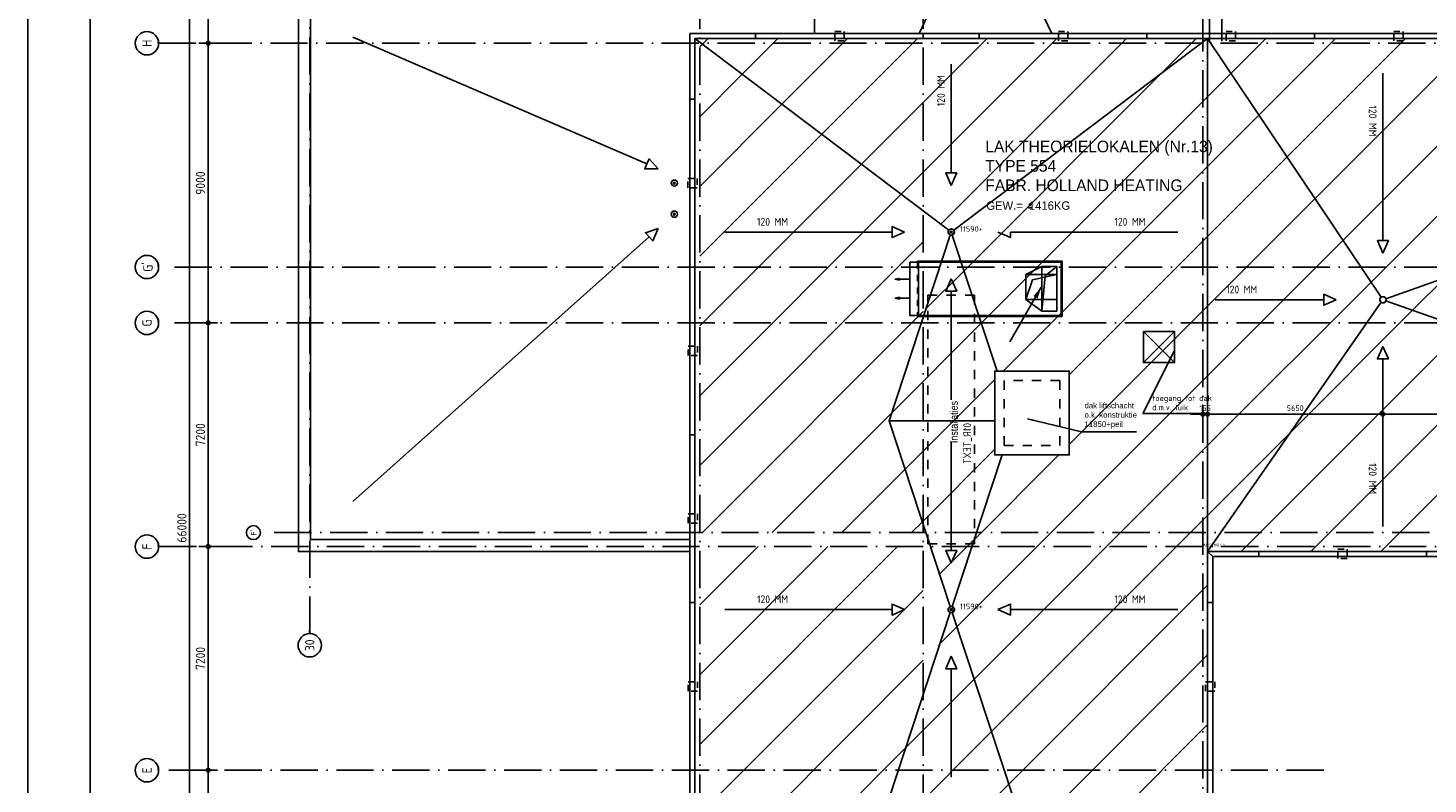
# Model space of a CAD drawing. Extents: x -9573 to 237800, y 0 to 168200.
# Tile 5 of 35: x -9573 to 35513, y 78140 to 102473. Entities that reach past the tile are written whole.
import ezdxf
from ezdxf.enums import TextEntityAlignment as Align

# ---------------------------------------------------------------- set-up
doc = ezdxf.new("R2010")
doc.units = 0
doc.header["$LTSCALE"] = 200
for name, pattern in [('DASHDOT', [9, 6, -1.5, 0, -1.5]), ('DASHED', [3, 1.5, -1.5]), ('HIDDEN', [2, 1, -1]), ('HIDDEN2', [4.7625, 3.175, -1.5875])]:
    doc.linetypes.add(name, pattern=pattern)
doc.layers.get('0').update_dxf_attribs({"linetype": 'CONTINUOUS'})
doc.layers.get('DEFPOINTS').update_dxf_attribs({"linetype": 'CONTINUOUS'})
for name, color, linetype in [('00KAD025', 2, 'CONTINUOUS'), ('00KAD070', 5, 'CONTINUOUS'), ('AL$1----_ALGEMEEN', 7, 'CONTINUOUS'), ('AL$1----_MAATVOERING', 7, 'CONTINUOUS'), ('AL$1----_TEKST', 7, 'CONTINUOUS'), ('AL$7----_STRAMIEN', 1, 'DASHDOT'), ('AL27----_DAKEN', 7, 'CONTINUOUS'), ('AL27---_DAKAFSCHOT', 7, 'CONTINUOUS'), ('ALN-----_BLOCKNAAM', 2, 'CONTINUOUS'), ('BL$4----', 7, 'CONTINUOUS'), ('FUNKTIE', 6, 'CONTINUOUS'), ('MV-STRAMIEN', 7, 'CONTINUOUS'), ('WL570---_RETOUR', 3, 'CONTINUOUS'), ('WL570---_TOEVOER', 3, 'CONTINUOUS')]:
    doc.layers.add(name, color=color, linetype=linetype)
doc.styles.add('BURO-018', font='BUROFONT.shx', dxfattribs={"height": 360})
doc.styles.add('BURO-025', font='BUROFONT.shx', dxfattribs={"height": 500})
doc.styles.get("Standard").update_dxf_attribs({"font": 'ISOCP'})
doc.styles.add('TECHNIC', font='technic_.ttf')
doc.dimstyles.new('018STIP100UIT', dxfattribs={"dimscale": 100, "dimtxt": 1.8, "dimasz": 2, "dimexe": 2, "dimexo": 3, "dimgap": 1, "dimtad": 1, "dimdec": 4, "dimrnd": 1, "dimtxsty": 'STANDARD', "dimblk": 'MSTR3', "dimblk1": 'MSTR3', "dimblk2": 'MSTR3', "dimsah": 1, "dimcen": 3, "dimdle": 1.25, "dimse1": 1, "dimse2": 1, "dimclrd": 256, "dimclre": 1, "dimclrt": 7, "dimazin": 3, "dimtfac": 0.75, "dimtdec": 4, "dimtix": 1, "dimtmove": 0, "dimatfit": 3, "dimtvp": 1.5, "dimtolj": 1, "dimtzin": 0})
doc.dimstyles.new('025RADI100UIT', dxfattribs={"dimscale": 100, "dimtxt": 2.5, "dimasz": 2, "dimexe": 2, "dimexo": 3, "dimgap": 1, "dimtad": 1, "dimdec": 4, "dimrnd": 1, "dimtxsty": 'STANDARD', "dimcen": 3, "dimdle": 1.25, "dimse1": 1, "dimse2": 1, "dimclrd": 7, "dimclre": 1, "dimazin": 3, "dimtfac": 0.75, "dimtdec": 4, "dimtofl": 0, "dimtmove": 0, "dimatfit": 3, "dimtvp": 1.5, "dimtolj": 1, "dimtzin": 0})
doc.dimstyles.new('030STIP100UIT', dxfattribs={"dimscale": 100, "dimtxt": 3, "dimasz": 2, "dimexe": 2, "dimexo": 3, "dimgap": 1, "dimtad": 1, "dimdec": 4, "dimrnd": 1, "dimtxsty": 'STANDARD', "dimblk": 'MSTR3', "dimcen": 3, "dimdle": 1.25, "dimse1": 1, "dimse2": 1, "dimclrd": 7, "dimclre": 1, "dimazin": 3, "dimtfac": 0.75, "dimtdec": 4, "dimtix": 1, "dimtmove": 0, "dimatfit": 3, "dimtvp": 1.5, "dimtolj": 1, "dimtzin": 0})

# ---------------------------------------------------------------- blocks, each defined once
blk = doc.blocks.new('01R_TEXT')
at = {"layer": 'ALN-----_BLOCKNAAM', "linetype": 'CONTINUOUS'}
blk.add_text('01R_TEXT', height=500, dxfattribs=at).set_placement((0, 0))
blk = doc.blocks.new('MSTR3')
at = {"color": 0, "linetype": 'CONTINUOUS'}
for p, q in [((-1, 0), (0, 0)), ((0, 1.5), (0, 0)), ((0, 0), (0, -1.5)), ((0, 0), (1.5, 0))]:
    blk.add_line(p, q, dxfattribs=at)
blk.add_circle((0, 0), 0.3, dxfattribs=at)
blk = doc.blocks.new('*D23')
at = {"linetype": 'BYBLOCK'}
for p, q in [((28060, 90046), (27860, 90046)), ((28260, 90046), (28415, 90046)), ((28615, 90046), (28815, 90046))]:
    blk.add_line(p, q, dxfattribs=at)
at = {"layer": 'DEFPOINTS', "color": 0, "linetype": 'BYBLOCK'}
for p in [(28415, 101826), (28260, 94780), (28415, 90046)]:
    blk.add_point(p, dxfattribs=at)
at = {"linetype": 'BYBLOCK', "xscale": 200, "yscale": 200, "zscale": 200}
blk.add_blockref('MSTR3', (28260, 90046), dxfattribs=at)
at = {"linetype": 'BYBLOCK', "xscale": 200, "yscale": 200, "zscale": 200, "rotation": 180}
blk.add_blockref('MSTR3', (28415, 90046), dxfattribs=at)
at = {"color": 7, "linetype": 'BYBLOCK', "insert": (28337, 90236), "char_height": 180, "attachment_point": 5}
blk.add_mtext('\\A1;155', dxfattribs=at)
blk = doc.blocks.new('*D29')
at = {"linetype": 'BYBLOCK'}
blk.add_line((39511, 90046), (34263, 90046), dxfattribs=at)
at = {"layer": 'DEFPOINTS', "color": 0, "linetype": 'BYBLOCK'}
for p in [(34063, 93726), (39711, 91726), (34063, 90046)]:
    blk.add_point(p, dxfattribs=at)
at = {"linetype": 'BYBLOCK', "xscale": 200, "yscale": 200, "zscale": 200, "rotation": 180}
blk.add_blockref('MSTR3', (34063, 90046), dxfattribs=at)
at = {"linetype": 'BYBLOCK', "xscale": 200, "yscale": 200, "zscale": 200}
blk.add_blockref('MSTR3', (39711, 90046), dxfattribs=at)
at = {"color": 7, "linetype": 'BYBLOCK', "insert": (36887, 90236), "char_height": 180, "attachment_point": 5}
blk.add_mtext('\\A1;5648', dxfattribs=at)
blk = doc.blocks.new('*D30')
at = {"linetype": 'BYBLOCK'}
blk.add_line((33863, 90046), (28612, 90046), dxfattribs=at)
at = {"layer": 'DEFPOINTS', "color": 0, "linetype": 'BYBLOCK'}
for p in [(28412, 102135), (34063, 93726), (28412, 90046)]:
    blk.add_point(p, dxfattribs=at)
at = {"linetype": 'BYBLOCK', "xscale": 200, "yscale": 200, "zscale": 200, "rotation": 180}
blk.add_blockref('MSTR3', (28412, 90046), dxfattribs=at)
at = {"linetype": 'BYBLOCK', "xscale": 200, "yscale": 200, "zscale": 200}
blk.add_blockref('MSTR3', (34063, 90046), dxfattribs=at)
at = {"color": 7, "linetype": 'BYBLOCK', "insert": (31238, 90236), "char_height": 180, "attachment_point": 5}
blk.add_mtext('\\A1;5650', dxfattribs=at)
blk = doc.blocks.new('1010')
at = {"layer": 'AL$7----_STRAMIEN', "color": 7, "linetype": 'CONTINUOUS'}
blk.add_circle((0, 750), 750, dxfattribs=at)
at = {"layer": 'ALN-----_BLOCKNAAM', "linetype": 'CONTINUOUS'}
blk.add_text('1010', height=100, dxfattribs=at).set_placement((0, 0))
blk = doc.blocks.new('*D62')
at = {"layer": 'DEFPOINTS', "color": 0}
for p in [(-5367, 119381), (-4367, 119381), (11165, 53381)]:
    blk.add_point(p, dxfattribs=at)
at = {"layer": 'MV-STRAMIEN', "color": 7}
blk.add_line((-4367, 53581), (-4367, 119181), dxfattribs=at)
at = {"layer": 'MV-STRAMIEN', "color": 7, "xscale": 200, "yscale": 200, "zscale": 200}
for p, rotation in [((-4367, 119381), 90), ((-4367, 53381), 270)]:
    blk.add_blockref('MSTR3', p, dxfattribs=dict(at, rotation=rotation))
at = {"layer": 'MV-STRAMIEN', "color": 0, "insert": (-4617, 86381), "char_height": 300, "attachment_point": 5, "rotation": 90}
blk.add_mtext('\\A1;66000', dxfattribs=at)
blk = doc.blocks.new('*D70')
at = {"color": 7, "linetype": 'BYBLOCK'}
blk.add_line((-3770, 93181), (-3770, 101781), dxfattribs=at)
at = {"layer": 'DEFPOINTS', "color": 0, "linetype": 'BYBLOCK'}
for p in [(-3770, 101981), (-775, 101981), (-775, 92981)]:
    blk.add_point(p, dxfattribs=at)
at = {"color": 7, "linetype": 'BYBLOCK', "xscale": 200, "yscale": 200, "zscale": 200}
for p, rotation in [((-3770, 101981), 90), ((-3770, 92981), 270)]:
    blk.add_blockref('MSTR3', p, dxfattribs=dict(at, rotation=rotation))
at = {"color": 0, "linetype": 'BYBLOCK', "insert": (-4020, 97481), "char_height": 300, "attachment_point": 5, "rotation": 90}
blk.add_mtext('\\A1;9000', dxfattribs=at)
blk = doc.blocks.new('*D71')
at = {"color": 7, "linetype": 'BYBLOCK'}
blk.add_line((-3770, 85981), (-3770, 92781), dxfattribs=at)
at = {"layer": 'DEFPOINTS', "color": 0, "linetype": 'BYBLOCK'}
for p in [(-3770, 92981), (-775, 92981), (-775, 85781)]:
    blk.add_point(p, dxfattribs=at)
at = {"color": 7, "linetype": 'BYBLOCK', "xscale": 200, "yscale": 200, "zscale": 200}
for p, rotation in [((-3770, 92981), 90), ((-3770, 85781), 270)]:
    blk.add_blockref('MSTR3', p, dxfattribs=dict(at, rotation=rotation))
at = {"color": 0, "linetype": 'BYBLOCK', "insert": (-4020, 89381), "char_height": 300, "attachment_point": 5, "rotation": 90}
blk.add_mtext('\\A1;7200', dxfattribs=at)
blk = doc.blocks.new('*D72')
at = {"color": 7, "linetype": 'BYBLOCK'}
blk.add_line((-3770, 78781), (-3770, 85581), dxfattribs=at)
at = {"layer": 'DEFPOINTS', "color": 0, "linetype": 'BYBLOCK'}
for p in [(-3770, 85781), (-775, 85781), (-775, 78581)]:
    blk.add_point(p, dxfattribs=at)
at = {"color": 7, "linetype": 'BYBLOCK', "xscale": 200, "yscale": 200, "zscale": 200}
for p, rotation in [((-3770, 85781), 90), ((-3770, 78581), 270)]:
    blk.add_blockref('MSTR3', p, dxfattribs=dict(at, rotation=rotation))
at = {"color": 0, "linetype": 'BYBLOCK', "insert": (-4020, 82181), "char_height": 300, "attachment_point": 5, "rotation": 90}
blk.add_mtext('\\A1;7200', dxfattribs=at)
blk = doc.blocks.new('*D73')
at = {"color": 7, "linetype": 'BYBLOCK'}
blk.add_line((-3770, 71581), (-3770, 78381), dxfattribs=at)
at = {"layer": 'DEFPOINTS', "color": 0, "linetype": 'BYBLOCK'}
for p in [(-3770, 78581), (-775, 78581), (-775, 71381)]:
    blk.add_point(p, dxfattribs=at)
at = {"color": 7, "linetype": 'BYBLOCK', "xscale": 200, "yscale": 200, "zscale": 200}
for p, rotation in [((-3770, 78581), 90), ((-3770, 71381), 270)]:
    blk.add_blockref('MSTR3', p, dxfattribs=dict(at, rotation=rotation))
at = {"color": 0, "linetype": 'BYBLOCK', "insert": (-4020, 74981), "char_height": 300, "attachment_point": 5, "rotation": 90}
blk.add_mtext('\\A1;7200', dxfattribs=at)
blk = doc.blocks.new('*D120')
at = {"color": 7, "linetype": 'BYBLOCK'}
blk.add_line((-3770, 102181), (-3770, 110781), dxfattribs=at)
at = {"layer": 'DEFPOINTS', "color": 0, "linetype": 'BYBLOCK'}
for p in [(-5367, 110981), (-3770, 110981), (-279, 101981)]:
    blk.add_point(p, dxfattribs=at)
at = {"color": 7, "linetype": 'BYBLOCK', "xscale": 200, "yscale": 200, "zscale": 200}
for p, rotation in [((-3770, 110981), 90), ((-3770, 101981), 270)]:
    blk.add_blockref('MSTR3', p, dxfattribs=dict(at, rotation=rotation))
at = {"color": 0, "linetype": 'BYBLOCK', "insert": (-4020, 106481), "char_height": 300, "attachment_point": 5, "rotation": 90}
blk.add_mtext('\\A1;9000', dxfattribs=at)
blk = doc.blocks.new('1011')
at = {"layer": 'AL$7----_STRAMIEN', "color": 7, "linetype": 'CONTINUOUS'}
blk.add_circle((-750, 0), 750, dxfattribs=at)
at = {"layer": 'ALN-----_BLOCKNAAM', "linetype": 'CONTINUOUS'}
blk.add_text('1011', height=100, dxfattribs=at).set_placement((0, 0))
blk = doc.blocks.new('LU-2-KUZ')
at = {"color": 0, "linetype": 'HIDDEN2'}
for p, q in [((-0.5, 0.5), (0.5, 0.5)), ((-0.5, -0.5), (-0.5, 0.5)), ((0.5, 0.5), (-0.289, 0.289)), ((0.5, 0.5), (0.5, -0.5)), ((-0.5, -0.5), (-0.289, 0.289)), ((0.5, -0.5), (-0.5, -0.5))]:
    blk.add_line(p, q, dxfattribs=at)
blk = doc.blocks.new('LU-PIJL7')
at = {"color": 0, "linetype": 'CONTINUOUS'}
for p, q in [((0, 0), (-15, 0)), ((-5, -1), (-5, 1)), ((-5, 1), (0, 0)), ((0, 0), (-5, -1))]:
    blk.add_line(p, q, dxfattribs=at)
blk.add_solid([(-5, 1), (-5, -1), (0, 0)], dxfattribs=at)
blk = doc.blocks.new('LU-PIJL1')
at = {"color": 0, "linetype": 'CONTINUOUS'}
blk.add_line((0, 0), (10.12, 17.54), dxfattribs=at)
blk.add_lwpolyline([(10.12, 17.54, 0, 1.5, 0), (8.25, 14.29, 1.5, 1.5, 0)], format="xyseb", dxfattribs=at)

msp = doc.modelspace()

# ---------------------------------------------------------------- hatches: boundary and pattern name
at = {"layer": 'BL$4----'}
h = msp.add_hatch(dxfattribs=at)
h.set_pattern_fill('ANSI31', color=256, scale=500, style=0)
h.paths.add_polyline_path([(11905.12166, 102135.22757), (28414.76887, 102135.22757), (20160.12166, 95905.40396)])
h = msp.add_hatch(dxfattribs=at)
h.set_pattern_fill('ANSI31', color=256, scale=500, style=0)
h.paths.add_polyline_path([(12109.80749, 101980.58036), (12060.12166, 101980.58036), (12060.12166, 94780.58036), (19260.12166, 94780.58036), (19260.12166, 96584.43305)])
h.paths.add_polyline_path([(18256.60215, 95905.40396), (18256.60215, 96081.46126), (18656.60215, 95905.40396), (18256.60215, 95729.34667)], flags=16)
h.paths.add_polyline_path([(19260.12166, 94780.58036), (12060.12166, 94780.58036), (12060.12166, 92980.58036), (19197.24423, 92980.58036), (19260.12166, 93171.57618)])
h.paths.add_polyline_path([(19197.24423, 92980.58036), (12060.12166, 92980.58036), (12060.12166, 86230.58036), (19260.12166, 86230.58036), (19260.12166, 86488.97757), (18160.12166, 89830.22757)])
h.paths.add_polyline_path([(13842.52534, 96423.35438), (14917.52534, 96423.35438), (14917.52534, 96048.30516), (13842.52534, 96048.30516)], flags=24)
h = msp.add_hatch(dxfattribs=at)
h.set_pattern_fill('ANSI31', color=256, scale=500, style=0)
h.paths.add_polyline_path([(28414.76887, 102135.22757), (20239.94103, 95965.46765), (20260.12166, 95905.22757), (20192.59357, 95806.77052), (21633.31543, 91430.40149), (23960.12413, 91430.40149), (23960.12413, 88730.40396), (21798.03981, 88730.40396), (20185.12166, 83850.21251), (20260.12166, 83755.22757), (20191.39242, 83660.24262), (22160.12166, 77680.22757), (20191.39242, 71700.21251), (20260.12166, 71605.22757), (20191.39242, 71510.24262), (22160.12166, 65530.22757), (20191.39242, 59550.21251), (20260.12166, 59455.22757), (20239.94103, 59394.98749), (28414.76887, 53225.40396)])
h = msp.add_hatch(dxfattribs=at)
h.set_pattern_fill('ANSI31', color=256, scale=500, style=0)
h.paths.add_polyline_path([(28516.32191, 101980.58036), (28414.76887, 101980.58036), (28414.76887, 94780.58036), (33353.92556, 94780.58036)])
h.paths.add_polyline_path([(33353.92556, 94780.58036), (28414.76887, 94780.58036), (28414.76887, 92980.58036), (33543.07593, 92980.58036), (34005.55623, 93643.56381, -0.2451672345), (33962.76887, 93725.58036, -0.2498066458), (34006.99909, 93808.58476)])
h.paths.add_polyline_path([(32159.24936, 93725.58036), (32159.24936, 93901.63765), (32559.24936, 93725.58036), (32159.24936, 93549.52306)], flags=16)
h.paths.add_polyline_path([(33543.07593, 92980.58036), (28414.76887, 92980.58036), (28414.76887, 86230.58036), (28834.4486, 86230.58036)])
h.paths.add_polyline_path([(28950.7951, 94243.53077), (30025.7951, 94243.53077), (30025.7951, 93868.48156), (28950.7951, 93868.48156)], flags=24)
h.paths.add_polyline_path([(28144.71734, 90371.21576), (28530.17319, 90371.21576), (28530.17319, 90101.21576), (28144.71734, 90101.21576)], flags=9)
h.paths.add_polyline_path([(30967.52161, 90371.21576), (31507.66334, 90371.21576), (31507.66334, 90101.21576), (30967.52161, 90101.21576)], flags=24)
h = msp.add_hatch(dxfattribs=at)
h.set_pattern_fill('ANSI31', color=256, scale=500, style=0)
h.paths.add_polyline_path([(28412.41608, 102135.22757), (62305.12166, 102135.22757), (56654.76887, 93725.58036), (51006.76887, 95725.58036), (45358.76887, 93725.58036), (39710.76887, 95725.58036), (34062.76887, 93725.58036)])
h.paths.add_polyline_path([(28412.41608, 85625.58036), (62305.12166, 85625.58036), (56654.76887, 93725.58036), (51006.76887, 91725.58036), (45358.76887, 93725.58036), (39710.76887, 91725.58036), (34062.76887, 93725.58036)])
h = msp.add_hatch(dxfattribs=at)
h.set_pattern_fill('ANSI31', color=256, scale=500, style=0)
h.paths.add_polyline_path([(20127.64974, 95806.77052), (18160.12166, 89830.22757), (20128.8509, 83850.21251), (20191.39242, 83850.21251), (21798.03981, 88730.40396), (21560.12413, 88730.40396), (21560.12413, 91430.40149), (21633.31543, 91430.40149), (20192.59357, 95806.77052)])
h = msp.add_hatch(dxfattribs=at)
h.set_pattern_fill('ANSI31', color=256, scale=500, style=0)
h.paths.add_polyline_path([(34062.76887, 93725.58036), (39710.76887, 95725.58036), (45358.76887, 93725.58036), (51006.76887, 95725.58036), (56654.76887, 93725.58036), (51006.76887, 91725.58036), (45358.76887, 93725.58036), (39710.76887, 91725.58036)])
h = msp.add_hatch(dxfattribs=at)
h.set_pattern_fill('ANSI31', color=256, scale=500, style=0)
h.paths.add_polyline_path([(16881.02196, 56980.58036), (12060.12166, 56980.58036), (12060.12166, 53380.58036), (12110.74243, 53380.58036)])
h.paths.add_polyline_path([(18604.44996, 64180.58036), (12060.12166, 64180.58036), (12060.12166, 56980.58036), (16881.02196, 56980.58036), (19260.12166, 58776.02209), (19260.12166, 62188.97757)])
h.paths.add_polyline_path([(18256.60215, 59455.40396), (18256.60215, 59631.46126), (18656.60215, 59455.40396), (18256.60215, 59279.34667)], flags=16)
h.paths.add_polyline_path([(19260.12166, 68871.47757), (19260.12166, 71380.58036), (12060.12166, 71380.58036), (12060.12166, 64180.58036), (18604.44996, 64180.58036), (18160.12166, 65530.22757)])
h.paths.add_polyline_path([(18160.12166, 77680.22757), (18456.5341, 78580.58036), (12060.12166, 78580.58036), (12060.12166, 71380.58036), (19260.12166, 71380.58036), (19260.12166, 74338.97757)])
h.paths.add_polyline_path([(18256.60215, 71605.40396), (18256.60215, 71781.46126), (18656.60215, 71605.40396), (18256.60215, 71429.34667)], flags=16)
h.paths.add_polyline_path([(19260.12166, 85780.58036), (12060.12166, 85780.58036), (12060.12166, 78580.58036), (18456.5341, 78580.58036), (19260.12166, 81021.47757)])
h.paths.add_polyline_path([(18256.60215, 83755.40396), (18256.60215, 83931.46126), (18656.60215, 83755.40396), (18256.60215, 83579.34667)], flags=16)
h.paths.add_polyline_path([(12050.29171, 53355.91411), (12679.95161, 53355.91411), (12679.95161, 53504.89382), (12050.29171, 53504.89382)], flags=9)
h.paths.add_polyline_path([(13842.52534, 59973.35438), (14917.52534, 59973.35438), (14917.52534, 59598.30516), (13842.52534, 59598.30516)], flags=24)
h.paths.add_polyline_path([(13842.52534, 72123.35438), (14917.52534, 72123.35438), (14917.52534, 71748.30516), (13842.52534, 71748.30516)], flags=24)
h.paths.add_polyline_path([(12827.8931, 77256.21699), (15084.86696, 77256.21699), (15084.86696, 76986.21699), (12827.8931, 76986.21699)], flags=24)
h.paths.add_polyline_path([(13842.52534, 84273.35438), (14917.52534, 84273.35438), (14917.52534, 83898.30516), (13842.52534, 83898.30516)], flags=24)
h = msp.add_hatch(dxfattribs=at)
h.set_pattern_fill('ANSI31', color=256, scale=500, style=0)
edge = h.paths.add_edge_path()
edge.add_arc((20160.12166, 83755.22757), 100, 251.777519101, 288.222480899, ccw=False)
edge.add_line((20128.8509, 83660.24262), (18160.12166, 77680.22757))
edge.add_line((18160.12166, 77680.22757), (22160.12166, 77680.22757))
edge.add_line((22160.12166, 77680.22757), (20191.39242, 83660.24262))
edge = h.paths.add_edge_path()
edge.add_arc((20160.12166, 71605.22757), 100, 71.777519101, 108.222480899)
edge.add_line((20128.8509, 71700.21251), (18160.12166, 77680.22757))
edge.add_line((18160.12166, 77680.22757), (22160.12166, 77680.22757))
edge.add_line((22160.12166, 77680.22757), (20191.39242, 71700.21251))

# ---------------------------------------------------------------- linework, layer by layer
at = {"layer": '00KAD025', "linetype": 'CONTINUOUS'}
msp.add_line((-9573.16213, 168200), (-9573.16213, 0), dxfattribs=at)
at = {"layer": '00KAD070', "linetype": 'CONTINUOUS'}
msp.add_line((-7573.16213, 166200), (-7573.16213, 2000), dxfattribs=at)
at = {"layer": 'AL$1----_ALGEMEEN', "linetype": 'DASHED'}
msp.add_lwpolyline([(20909.94527, 93870.40396), (20909.94527, 85870.40396), (19409.94527, 85870.40396), (19409.94527, 93870.40396)], close=True, dxfattribs=at)
at = {"layer": 'AL$7----_STRAMIEN', "color": 1}
for p, q in [((-499.87834, 82980.29002), (-499.87834, 124517.90623)), ((12060.12166, 48441.6449), (12060.12166, 124517.90623)), ((28260.12166, 124517.90623), (28260.12166, 48441.6449)), ((32160.12166, 78580.58036), (-5367.20421, 78580.58036))]:
    msp.add_line(p, q, dxfattribs=at)
for points in [[(19260.12166, 48441.6449), (19260.12166, 124493.05023)], [(-5367.20421, 101980.58036), (233965.12151, 101980.58036)], [(233960.29813, 94780.58036), (-5367.20421, 94780.58036)], [(233960.29813, 92980.58036), (-5367.20421, 92980.58036)], [(233568.74068, 86230.58036), (-2089.62728, 86230.58036)], [(84060.12166, 85780.58036), (-5351.03716, 85780.58036)]]:
    msp.add_lwpolyline(points, dxfattribs=at)
at = {"layer": 'AL27----_DAKEN'}
for p, q in [((23393.62299, 102300.22757), (21303.11502, 106690.2943)), ((15760.12166, 103680.58035), (15760.12166, 102300.22757)), ((19126.62033, 102300.22757), (19783.93118, 103680.58035)), ((10357.62174, 98099.34083), (890.80393, 102180.03463))]:
    msp.add_line(p, q, dxfattribs=at)
at = {"layer": 'AL27----_DAKEN', "color": 1}
for points in [[(11740.12193, 85620.58036), (-864.87832, 85620.58036), (-864.87832, 119990.58036), (28870.12166, 119990.58036), (28870.12166, 102050.58036)], [(11740.12193, 86010.58036), (-474.87832, 86010.58036), (-474.87832, 119600.58036), (28480.12166, 119600.58036), (28480.12166, 102050.58036)]]:
    msp.add_lwpolyline(points, dxfattribs=at)
at = {"layer": 'AL27----_DAKEN', "color": 1, "linetype": 'HIDDEN'}
for points in [[(16410.12166, 102062.81577), (16410.12166, 102362.81577), (16710.12166, 102362.81577), (16710.12166, 102062.81577)], [(23610.12166, 102062.81577), (23610.12166, 102362.81577), (23910.12166, 102362.81577), (23910.12166, 102062.81577)], [(29010.12166, 102062.81577), (29010.12166, 102362.81577), (29310.12166, 102362.81577), (29310.12166, 102062.81577)], [(34410.12166, 102062.81577), (34410.12166, 102362.81577), (34710.12166, 102362.81577), (34710.12166, 102062.81577)], [(11972.62166, 97330.40396), (11672.62166, 97330.40396), (11672.62166, 97630.40396), (11972.62166, 97630.40396)], [(11982.44526, 91930.40396), (11682.44526, 91930.40396), (11682.44526, 92230.40396), (11982.44526, 92230.40396)], [(11982.44526, 86530.40396), (11682.44526, 86530.40396), (11682.44526, 86830.40396), (11982.44526, 86830.40396)], [(32610.12166, 85397.99216), (32610.12166, 85697.99216), (32910.12166, 85697.99216), (32910.12166, 85397.99216)], [(11982.44526, 81130.40396), (11682.44526, 81130.40396), (11682.44526, 81430.40396), (11982.44526, 81430.40396)], [(28647.26887, 81130.40396), (28347.26887, 81130.40396), (28347.26887, 81430.40396), (28647.26887, 81430.40396)]]:
    msp.add_lwpolyline(points, close=True, dxfattribs=at)
at = {"layer": 'AL27----_DAKEN', "color": 4}
for points in [[(11740.12166, 102300.22757), (11740.12166, 53060.58036), (28579.76887, 53060.58036), (28579.76887, 85460.58036), (62140.12166, 85460.58036), (62140.12166, 53060.58036), (78979.76887, 53060.58036), (78979.76887, 102300.22757)], [(11905.12166, 102135.22757), (11905.12166, 53225.58036), (28414.76887, 53225.58036), (28414.76887, 85625.58036), (62305.12166, 85625.58036), (62305.12166, 53225.58036), (78814.76887, 53225.58036), (78814.76887, 102135.22757)]]:
    msp.add_lwpolyline(points, close=True, dxfattribs=at)
for points in [[(11749.94526, 101980.40396), (11905.12166, 101980.40396)], [(13860.12166, 102135.22757), (13860.12166, 102290.40396)], [(19260.12166, 102135.22757), (19260.12166, 102290.40396)], [(21060.12166, 102135.22757), (21060.12166, 102290.40396)], [(26460.12166, 102135.22757), (26460.12166, 102290.40396)], [(31860.12166, 102135.22757), (31860.12166, 102290.40396)], [(11749.94526, 100180.40396), (11905.12166, 100180.40396)], [(11749.94526, 94780.40396), (11905.12166, 94780.40396)], [(11749.94526, 89380.40396), (11905.12166, 89380.40396)], [(30060.12166, 85470.40396), (30060.12166, 85625.58036)], [(35460.12166, 85470.40396), (35460.12166, 85625.58036)], [(11749.94526, 83980.40396), (11905.12166, 83980.40396)], [(28414.76887, 83980.40396), (28569.94526, 83980.40396)], [(11749.94526, 78580.40396), (11905.12166, 78580.40396)], [(28414.76887, 78580.40396), (28569.94526, 78580.40396)]]:
    msp.add_lwpolyline(points, dxfattribs=at)
at = {"layer": 'AL27----_DAKEN'}
for points in [[(28414.76887, 85625.58036), (28414.76887, 101825.58036), (28414.76887, 102135.22757)], [(20160.12166, 97808.92347), (20160.12166, 101305.46167)], [(34062.76887, 95629.09987), (34062.76887, 101019.88777)], [(10724.94899, 97941.00356), (10287.93066, 97937.66422), (10357.62174, 98099.34083)], [(10724.94899, 97941.00356), (10427.31281, 98261.01743), (10357.62174, 98099.34083)], [(20160.12166, 97408.92347), (19984.06436, 97808.92347), (20160.12166, 97808.92347)], [(20160.12166, 97408.92347), (20336.17895, 97808.92347), (20160.12166, 97808.92347)], [(18656.60215, 95905.40396), (18256.60215, 96081.46126), (18256.60215, 95905.40396)], [(10426.7027, 95753.60669), (890.80393, 87231.12608)], [(10724.94899, 96020.15715), (10309.38231, 95884.87778), (10426.7027, 95753.60669)], [(10724.94899, 96020.15715), (10544.02308, 95622.3356), (10426.7027, 95753.60669)], [(18256.60215, 95905.40396), (12865.81425, 95905.40396)], [(18656.60215, 95905.40396), (18256.60215, 95729.34667), (18256.60215, 95905.40396)], [(21663.64117, 95905.40396), (22063.64117, 95729.34667), (22063.64117, 95905.40396)], [(22063.64117, 95905.40396), (27454.42907, 95905.40396)], [(34062.76887, 95229.09987), (33886.71157, 95629.09987), (34062.76887, 95629.09987)], [(34062.76887, 95229.09987), (34238.82617, 95629.09987), (34062.76887, 95629.09987)], [(20160.12166, 94401.88445), (19984.06436, 94001.88445), (20160.12166, 94001.88445)], [(20160.12166, 94401.88445), (20336.17895, 94001.88445), (20160.12166, 94001.88445)], [(20160.12166, 94001.88445), (20160.12166, 90505.34625)], [(32559.24936, 93725.58036), (32159.24936, 93901.63765), (32159.24936, 93725.58036)], [(32159.24936, 93725.58036), (28662.71116, 93725.58036)], [(32559.24936, 93725.58036), (32159.24936, 93549.52306), (32159.24936, 93725.58036)], [(26350.12156, 92702.15261), (27350.12156, 91702.15261)], [(27350.12156, 92702.15261), (26350.12156, 91702.15261)], [(34062.76887, 92222.06085), (33886.71158, 91822.06085), (34062.76887, 91822.06085)], [(34062.76887, 92222.06085), (34238.82617, 91822.06085), (34062.76887, 91822.06085)], [(34062.76887, 91822.06085), (34062.76887, 86431.27295)], [(20160.12166, 85658.92347), (20160.12166, 89155.46167)], [(20160.12166, 85258.92347), (19984.06436, 85658.92347), (20160.12166, 85658.92347)], [(20160.12166, 85258.92347), (20336.17895, 85658.92347), (20160.12166, 85658.92347)], [(18656.60215, 83755.40396), (18256.60215, 83931.46126), (18256.60215, 83755.40396)], [(21663.64117, 83755.40396), (22063.64117, 83931.46126), (22063.64117, 83755.40396)], [(18256.60215, 83755.40396), (12865.81425, 83755.40396)], [(18656.60215, 83755.40396), (18256.60215, 83579.34667), (18256.60215, 83755.40396)], [(21663.64117, 83755.40396), (22063.64117, 83579.34667), (22063.64117, 83755.40396)], [(22063.64117, 83755.40396), (27454.42907, 83755.40396)], [(20160.12166, 82251.88445), (19984.06436, 81851.88445), (20160.12166, 81851.88445)], [(20160.12166, 82251.88445), (20336.17895, 81851.88445), (20160.12166, 81851.88445)], [(20160.12166, 81851.88445), (20160.12166, 78355.34625)]]:
    msp.add_lwpolyline(points, dxfattribs=at)
for points in [[(26350.12156, 92702.15261), (26350.12156, 91702.15261), (27350.12156, 91702.15261), (27350.12156, 92702.15261)], [(21560.12413, 91430.40149), (21560.12413, 88730.40396), (23960.12413, 88730.40396), (23960.12413, 91430.40149)]]:
    msp.add_lwpolyline(points, close=True, dxfattribs=at)
at = {"layer": 'AL27----_DAKEN', "color": 1, "linetype": 'DASHED'}
msp.add_lwpolyline([(21860.12413, 91130.40149), (21860.12413, 89030.40396), (23660.12413, 89030.40396), (23660.12413, 91130.40149)], close=True, dxfattribs=at)
at = {"layer": 'AL27----_DAKEN', "color": 4, "linetype": 'HIDDEN'}
msp.add_lwpolyline([(28579.76887, 85460.58036), (28414.76887, 85625.58036)], dxfattribs=at)
at = {"layer": 'AL27---_DAKAFSCHOT', "color": 1}
msp.add_line((21560.12413, 91430.40149), (21560.12413, 88730.40396), dxfattribs=at)
for points in [[(20128.8509, 83660.24262, -0.3238467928), (20060.12166, 83755.22757, -0.3238467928), (20128.8509, 83850.21251), (18160.12166, 89830.22757), (20128.8509, 95810.24262, -0.3238467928), (20060.12166, 95905.22757, -0.163043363), (20080.30105, 95965.46601), (11905.12166, 102135.05117), (11905.12166, 53225.40396), (20080.30105, 59394.98913, -0.163043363), (20060.12166, 59455.22757, -0.3238467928), (20128.8509, 59550.21251), (18160.12166, 65530.22757), (20128.8509, 71510.24262, -0.3238467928), (20060.12166, 71605.22757, -0.3238467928), (20128.8509, 71700.21251), (18160.12166, 77680.22757)], [(28414.76887, 102135.05117), (11905.12166, 102135.05117), (20080.30105, 95965.46601, -0.4981300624), (20239.94103, 95965.46765)], [(62305.12166, 102135.22757), (28412.41608, 102135.22757), (34006.99909, 93808.58476, -0.4898802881), (34157.03334, 93758.96013), (39710.76887, 95725.58036), (45264.5044, 93758.96013, -0.7067374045), (45453.03334, 93758.96013), (51006.76887, 95725.58036), (56560.5044, 93758.96013, -0.4898802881), (56710.53865, 93808.58476)], [(34005.55623, 93643.56381, -0.2451672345), (33962.76887, 93725.58036, -0.2498066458), (34006.99909, 93808.58476), (28412.41608, 102135.22757), (28412.41608, 85625.58036)], [(45264.5044, 93758.96013), (39710.76887, 95725.58036), (34157.03334, 93758.96013, -0.0852882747), (34162.76887, 93725.58036, -0.0852882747), (34157.03334, 93692.20059), (39710.76887, 91725.58036), (45264.5044, 93692.20059, -0.0852882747), (45258.76887, 93725.58036, -0.0852882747)], [(56711.98151, 93643.56381, -0.4953127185), (56560.5044, 93692.20059), (51006.76887, 91725.58036), (45453.03334, 93692.20059, -0.7067374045), (45264.5044, 93692.20059), (39710.76887, 91725.58036), (34157.03334, 93692.20059, -0.4953127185), (34005.55623, 93643.56381), (28412.41608, 85625.58036), (62305.12166, 85625.58036)], [(20191.39242, 83660.24262, -0.1603752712), (20128.8509, 83660.24262), (18160.12166, 77680.22757), (22160.12166, 77680.22757)]]:
    msp.add_lwpolyline(points, format="xyb", close=True, dxfattribs=at)
for points in [[(28414.76887, 102135.22757), (20239.94103, 95965.46765), (20260.12166, 95905.22757), (20192.59357, 95806.77052), (21633.31543, 91430.40149), (23960.12413, 91430.40149), (23960.12413, 88730.40396), (21798.03981, 88730.40396), (20185.12166, 83850.21251), (20260.12166, 83755.22757), (20191.39242, 83660.24262), (22160.12166, 77680.22757), (20191.39242, 71700.21251), (20260.12166, 71605.22757), (20191.39242, 71510.24262), (22160.12166, 65530.22757), (20191.39242, 59550.21251), (20260.12166, 59455.22757), (20239.94103, 59394.98749), (28414.76887, 53225.40396)], [(20127.64974, 95806.77052), (18160.12166, 89830.22757), (20128.8509, 83850.21251), (20191.39242, 83850.21251), (21798.03981, 88730.40396), (21560.12413, 88730.40396), (21560.12413, 91430.40149), (21633.31543, 91430.40149), (20192.59357, 95806.77052)]]:
    msp.add_lwpolyline(points, close=True, dxfattribs=at)
for points in [[(28414.76887, 102135.05117), (20239.94103, 95965.46765, -0.1630486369), (20260.12166, 95905.22757, -0.3238467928), (20191.39242, 95810.24262), (21633.31543, 91430.40149)], [(21798.03981, 88730.40396), (20191.39242, 83850.21251, -0.3238467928), (20260.12166, 83755.22757, -0.3238467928), (20191.39242, 83660.24262), (22160.12166, 77680.22757), (20191.39242, 71700.21251, -0.3238467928), (20260.12166, 71605.22757, -0.3238467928), (20191.39242, 71510.24262), (22160.12166, 65530.22757), (20191.39242, 59550.21251, -0.3238467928), (20260.12166, 59455.22757, -0.1630486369), (20239.94103, 59394.98749), (28414.76887, 53225.40396), (28414.76887, 102135.05117)], [(20191.39242, 95810.24262, -0.1603752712), (20128.8509, 95810.24262), (18160.12166, 89830.22757), (21560.12413, 89830.22757)], [(21633.31543, 91430.40149), (20191.39242, 95810.24262, -0.1603752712)], [(20191.39242, 83850.21251, 0.1603752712), (20128.8509, 83850.21251), (18160.12166, 89830.22757), (21560.12413, 89830.22757)], [(21798.03981, 88730.40396), (20191.39242, 83850.21251, 0.1603752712)]]:
    msp.add_lwpolyline(points, format="xyb", dxfattribs=at)
at = {"layer": 'AL27---_DAKAFSCHOT', "color": 4}
for centre in [(11240.12166, 97480.58036), (11240.12166, 96480.58036), (20160.12166, 95905.22757), (34062.76887, 93725.58036), (20160.12166, 83755.22757)]:
    msp.add_circle(centre, 100, dxfattribs=at)
at = {"layer": 'AL27---_DAKAFSCHOT'}
for centre in [(11240.12166, 97480.58036), (11240.12166, 96480.58036), (20160.12166, 95905.22757), (20160.12166, 83755.22757)]:
    msp.add_circle(centre, 30, dxfattribs=at)
at = {"layer": 'WL570---_RETOUR', "color": 1}
for p, q in [((22651.15233, 96681.32327), (22754.57722, 96681.32327)), ((22653.95655, 96789.30645), (22752.10478, 96789.30645)), ((22699.95004, 96835.88381), (22699.95004, 96743.39717))]:
    msp.add_line(p, q, dxfattribs=at)
at = {"layer": 'WL570---_TOEVOER', "color": 3}
for p, q in [((18824.38165, 94934.75855), (18824.38165, 93224.75855)), ((19071.84036, 94969.75855), (19071.84036, 94933.96631)), ((19106.84036, 94934.75855), (19106.84036, 93224.75855)), ((23696.84036, 94934.75855), (23696.84036, 93224.75855)), ((23731.84036, 94969.75855), (23731.84036, 93189.75855)), ((19071.84036, 93227.49376), (19071.84036, 93189.75855))]:
    msp.add_line(p, q, dxfattribs=at)
at = {"layer": 'WL570---_TOEVOER'}
for p, q in [((23696.84036, 94934.75855), (18824.38165, 94934.75855)), ((23731.84036, 94969.75855), (19071.84036, 94969.75855)), ((23696.84036, 93224.75855), (18824.38165, 93224.75855)), ((23731.84036, 93189.75855), (19071.84036, 93189.75855))]:
    msp.add_line(p, q, dxfattribs=at)
at = {"layer": 'WL570---_TOEVOER', "color": 1, "linetype": 'HIDDEN'}
msp.add_line((19071.84036, 94925.84216), (19071.84036, 93233.76759), dxfattribs=at)
at = {"layer": 'WL570---_TOEVOER', "color": 1}
for p, q in [((22564.78089, 94537.4037), (23081.84036, 94799.75855)), ((22564.78089, 93737.4037), (23081.84036, 93359.75855))]:
    msp.add_line(p, q, dxfattribs=at)

# ---------------------------------------------------------------- block references
at = {"layer": 'AL$1----_ALGEMEEN'}
ref = msp.add_blockref('01R_TEXT', (20799.99881, 89762.82854), dxfattribs=dict(at, xscale=-0.5, yscale=0.5, zscale=0.5, rotation=90))
ref.add_attrib('FUNKTIE', 'Installaties', dxfattribs={"layer": 'FUNKTIE', "height": 250, "rotation": 90, "style": 'TECHNIC'}).set_placement((20371.42738, 89790.60632), align=Align.CENTER)
at = {"layer": 'AL$7----_STRAMIEN'}
ref = msp.add_blockref('1010', (-5367.20421, 101980.58036), dxfattribs=dict(at, xscale=0.5, yscale=0.5, zscale=0.5, rotation=90))
ref.add_attrib('STR-NAAM', 'H', dxfattribs={"color": 3, "linetype": 'CONTINUOUS', "height": 300, "rotation": 90}).set_placement((-5742.20421, 101980.58036), align=Align.MIDDLE)
ref = msp.add_blockref('1010', (-5367.20421, 94780.58036), dxfattribs=dict(at, xscale=0.5, yscale=0.5, zscale=0.5, rotation=90))
ref.add_attrib('STR-NAAM', "G'", dxfattribs={"color": 3, "linetype": 'CONTINUOUS', "height": 300, "rotation": 90}).set_placement((-5742.20421, 94780.58036), align=Align.MIDDLE)
ref = msp.add_blockref('1010', (-5367.20421, 92980.58036), dxfattribs=dict(at, xscale=0.5, yscale=0.5, zscale=0.5, rotation=90))
ref.add_attrib('STR-NAAM', 'G', dxfattribs={"color": 3, "linetype": 'CONTINUOUS', "height": 300, "rotation": 90}).set_placement((-5742.20421, 92980.58036), align=Align.MIDDLE)
ref = msp.add_blockref('1010', (-5367.20421, 85780.58036), dxfattribs=dict(at, xscale=0.5, yscale=0.5, zscale=0.5, rotation=90))
ref.add_attrib('STR-NAAM', 'F', dxfattribs={"color": 3, "linetype": 'CONTINUOUS', "height": 300, "rotation": 90}).set_placement((-5742.20421, 85780.58036), align=Align.MIDDLE)
ref = msp.add_blockref('1010', (-2089.62728, 86230.58036), dxfattribs=dict(at, xscale=0.3, yscale=0.3, zscale=0.3, rotation=90))
ref.add_attrib('STR-NAAM', "F'", dxfattribs={"color": 3, "linetype": 'CONTINUOUS', "height": 180, "rotation": 90}).set_placement((-2314.62728, 86230.58036), align=Align.MIDDLE)
ref = msp.add_blockref('1011', (-499.87834, 82980.29002), dxfattribs=dict(at, xscale=0.5, yscale=0.5, zscale=0.5, rotation=90))
ref.add_attrib('STR-NAAM', '30', dxfattribs={"color": 3, "linetype": 'CONTINUOUS', "height": 300, "rotation": 90}).set_placement((-499.87834, 82605.29002), align=Align.MIDDLE)
ref = msp.add_blockref('1010', (-5367.20421, 78580.58036), dxfattribs=dict(at, xscale=0.5, yscale=0.5, zscale=0.5, rotation=90))
ref.add_attrib('STR-NAAM', 'E', dxfattribs={"color": 3, "linetype": 'CONTINUOUS', "height": 300, "rotation": 90}).set_placement((-5742.20421, 78580.58036), align=Align.MIDDLE)
at = {"layer": 'WL570---_RETOUR', "xscale": 100, "yscale": 100, "zscale": 100}
msp.add_blockref('LU-PIJL1', (22047.62413, 92376.05464), dxfattribs=at)
at = {"layer": 'WL570---_TOEVOER', "color": 7, "linetype": 'CONTINUOUS', "xscale": 479.9999999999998, "yscale": 1440}
msp.add_blockref('LU-2-KUZ', (23321.84036, 94079.75855), dxfattribs=at)
at = {"layer": 'WL570---_TOEVOER', "color": 1, "xscale": 30, "yscale": 30, "zscale": 30, "rotation": 180}
for p in [(18342.15821, 94384.38176), (18342.15821, 93775.82344)]:
    msp.add_blockref('LU-PIJL7', p, dxfattribs=at)
at = {"layer": 'WL570---_TOEVOER', "color": 1, "linetype": 'CONTINUOUS', "xscale": 1000, "yscale": 800}
msp.add_blockref('LU-2-KUZ', (23064.78089, 94137.4037), dxfattribs=at)

# ---------------------------------------------------------------- texts
at = {"layer": 'AL$1----_MAATVOERING', "color": 7, "char_height": 180, "attachment_point": 4}
for s, insert in [('toegang tot dak\\Pd.m.v. luik', (26633.2771, 90410.15802)), ('\\A1;\\fArial|b0|i0|c0|p34;dak liftschacht\\Po.k. konstruktie\\P11850+peil', (24451.32292, 89993.68617))]:
    msp.add_mtext(s, dxfattribs=dict(at, insert=insert))
at = {"layer": 'AL$1----_TEKST', "color": 4}
for p in [(20440.99298, 95914.3549), (20440.99298, 83764.3549)]:
    msp.add_text('11590+', height=180, dxfattribs=at).set_placement(p)
at = {"layer": 'AL27----_DAKEN', "char_height": 250, "width": 1902.82}
for insert, attachment_point, rotation in [((19704.67124, 100954.87773), 3, 90), ((33607.31846, 99980.67668), 7, 270.000000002), ((33607.31846, 87470.48404), 9, 270.000000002)]:
    msp.add_mtext('120 MM', dxfattribs=dict(at, insert=insert, attachment_point=attachment_point, rotation=rotation))
for insert, attachment_point in [((13905.02534, 96360.85438), 1), ((26415.21798, 96360.85438), 3), ((29013.2951, 94181.03077), 1), ((13905.02534, 84210.85438), 1), ((26415.21798, 84210.85438), 3)]:
    msp.add_mtext('120 MM', dxfattribs=dict(at, insert=insert, attachment_point=attachment_point))
at = {"layer": 'ALN-----_BLOCKNAAM', "linetype": 'CONTINUOUS'}
msp.add_text('AFSCHOT3', height=100, dxfattribs=at).set_placement((28260.12166, 85780.40396))
at = {"layer": 'WL570---_RETOUR', "color": 2, "style": 'BURO-025'}
for s, p in [('LAK THEORIELOKALEN (Nr.13)', (21255.14851, 98472.40941)), ('TYPE 554', (21255.14851, 97847.40941)), ('FABR. HOLLAND HEATING', (21255.14851, 97222.40941))]:
    msp.add_text(s, height=375, dxfattribs=at).set_placement(p)
at = {"layer": 'WL570---_RETOUR', "color": 1, "style": 'BURO-018'}
msp.add_text('GEW.=  1416KG', height=270, dxfattribs=at).set_placement((21289.16578, 96621.95159))

# ---------------------------------------------------------------- dimensions: what is measured, and where the dimension line sits
at = {"layer": 'AL$1----_MAATVOERING', "color": 1}
for base, p1, p2, picture, middle in [((28412.41608, 90046.21576), (34062.76887, 93725.58036), (28412.41608, 102135.22757), '*D30', (31237.59248, 90236.21576)), ((28414.76887, 90046.21576), (28260.12166, 94780.40396), (28414.76887, 101825.58036), '*D23', (28337.44526, 90236.21576)), ((34062.76887, 90046.21576), (39710.76887, 91725.58036), (34062.76887, 93725.58036), '*D29', (36886.76887, 90236.21576))]:
    dim = msp.add_linear_dim(base=base, p1=p1, p2=p2, dimstyle='018STIP100UIT', dxfattribs=at)
    dim.commit()
    dim.dimension.update_dxf_attribs({"geometry": picture, "text_midpoint": middle})
at = {"layer": 'MV-STRAMIEN', "color": 7}
for base, p1, p2, picture, middle in [((-4367.204211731, 119380.5803562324), (11164.5133139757, 53380.5803561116), (-5367.204211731, 119380.5803562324), '*D62', (-4617.2042117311, 86380.580356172)), ((-3769.87834, 110980.58036), (-279.07597, 101980.58036), (-5367.20421, 110980.58036), '*D120', (-4019.87834, 106480.58036)), ((-3769.87834, 101980.58036), (-775.30331, 92980.58036), (-775.30331, 101980.58036), '*D70', (-4019.87834, 97480.58036)), ((-3769.87834, 92980.58036), (-775.30331, 85780.58036), (-775.30331, 92980.58036), '*D71', (-4019.90787, 89380.58036)), ((-3769.87834, 85780.58036), (-775.30331, 78580.58036), (-775.30331, 85780.58036), '*D72', (-4019.90787, 82180.58036)), ((-3769.87834, 78580.58036), (-775.30331, 71380.58036), (-775.30331, 78580.58036), '*D73', (-4019.90787, 74980.58036))]:
    dim = msp.add_linear_dim(base=base, p1=p1, p2=p2, angle=90, dimstyle='030STIP100UIT', dxfattribs=at)
    dim.commit()
    dim.dimension.update_dxf_attribs({"geometry": picture, "text_midpoint": middle})

# ---------------------------------------------------------------- leaders
at = {"layer": 'AL$1----_MAATVOERING', "color": 7, "annotation_type": 0, "has_hookline": 1, "hookline_direction": 0}
for points, text_width in [([(27337.19731, 92074.30745), (26333.2771, 90070.15802), (26533.2771, 90070.15802)], 1674), ([(22614.47902, 89893.68617), (24351.32292, 89471.78303)], 1672.30559)]:
    msp.add_leader(points, dimstyle='025RADI100UIT', dxfattribs=dict(at, text_width=text_width))

doc.saveas('drawing.dxf')
